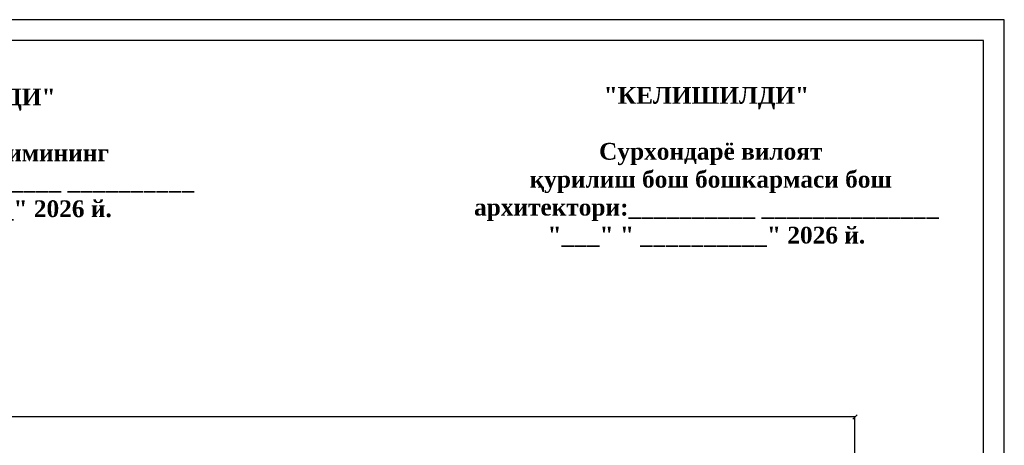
# Model space of a CAD drawing. Extents: x 340134 to 340674, y 4132137 to 4132521.
# Tile 14 of 14: x 340439 to 340674, y 4132419 to 4132521. Entities that reach past the tile are written whole.
import ezdxf

# ---------------------------------------------------------------- set-up
doc = ezdxf.new("R2010")
doc.units = 0
doc.header["$LTSCALE"] = 0.5
doc.header["$MEASUREMENT"] = 0
doc.header["$PDMODE"] = 33
doc.header["$PDSIZE"] = 0.3
doc.styles.add('123', font='isocpeur.ttf')
doc.styles.add('TimesCr', font='times.ttf')
doc.dimstyles.get("Standard").update_dxf_attribs({"dimtxt": 0.18, "dimasz": 0.18, "dimexe": 0.18, "dimexo": 0.0625, "dimgap": 0.09, "dimtad": 0, "dimtih": 1, "dimtoh": 1, "dimdec": 4, "dimzin": 0, "dimdsep": 46, "dimtxsty": 'Standard', "dimcen": 0.09, "dimaunit": 1, "dimadec": 3, "dimazin": 0, "dimtfac": 1, "dimtdec": 4, "dimtofl": 0, "dimtmove": 0, "dimatfit": 3, "dimfxl": 1, "dimtolj": 1, "dimtzin": 0, "dimarcsym": 0})

# ---------------------------------------------------------------- blocks, each defined once
blk = doc.blocks.new('_Oblique')
at = {"color": 0, "lineweight": -2}
blk.add_line((-0.5, -0.5), (0.5, 0.5), dxfattribs=at)
blk = doc.blocks.new('*D314')
at = {"color": 0, "linetype": 'Continuous', "lineweight": -2, "transparency": 16777216}
for p, q in [((340190.27, 4132387.26), (340190.27, 4132425.9)), ((340190.27, 4132425.72), (340411.14, 4132425.72)), ((340638.67, 4132425.72), (340417.8, 4132425.72)), ((340638.67, 4132387.08), (340638.67, 4132425.9))]:
    blk.add_line(p, q, dxfattribs=at)
at = {"layer": 'Defpoints', "color": 0, "linetype": 'Continuous', "transparency": 16777216}
for p in [(340638.67, 4132425.72), (340190.27, 4132387.2), (340638.67, 4132387.02)]:
    blk.add_point(p, dxfattribs=at)
at = {"color": 0, "linetype": 'Continuous', "lineweight": -2, "transparency": 16777216, "rotation": 180}
blk.add_blockref('_Oblique', (340190.27, 4132425.72), dxfattribs=at)
at = {"color": 0, "linetype": 'Continuous', "lineweight": -2, "transparency": 16777216}
blk.add_blockref('_Oblique', (340638.67, 4132425.72), dxfattribs=at)
at = {"color": 0, "linetype": 'Continuous', "transparency": 16777216, "insert": (340414.47, 4132425.72), "char_height": 2, "attachment_point": 5, "style": 'TimesCr'}
blk.add_mtext('\\A1;22.00', dxfattribs=at)

msp = doc.modelspace()

# ---------------------------------------------------------------- linework, layer by layer
at = {"linetype": 'Continuous'}
msp.add_lwpolyline([(340134.29879, 4132520.50726), (340134.29879, 4132223.50726), (340674.29879, 4132223.50726), (340674.29879, 4132520.50726), (340134.29879, 4132520.50726)], dxfattribs=at)
msp.add_lwpolyline([(340154.29879, 4132515.50726), (340154.29879, 4132228.50726), (340669.29879, 4132228.50726), (340669.29879, 4132515.50726)], close=True, dxfattribs=at)

# ---------------------------------------------------------------- texts
at = {"char_height": 4, "width": 115.9233872, "attachment_point": 2, "style": '123'}
for s, insert in [('{\\fTimes New Roman|b1|i0|c204|p18;"КЕЛИШИЛДИ"\\P\\PТермиз шаҳар ҳокимининг \\Pбиринчи ўринбосари:________ __________\\P"___" " __________" 2026 й.}', (340423.42747, 4132504.06959)), ('{\\fTimes New Roman|b1|i0|c204|p18;"КЕЛИШИЛДИ"\\P\\P\\pi2.0853;Сурхондарё вилоят \\Pқурилиш бош бошкармаси бош архитектори:__________ ______________\\P\\pi0;"___" " __________" 2026 й.}', (340603.2083, 4132504.43756))]:
    msp.add_mtext(s, dxfattribs=dict(at, insert=insert))

# ---------------------------------------------------------------- dimensions: what is measured, and where the dimension line sits
at = {"linetype": 'Continuous'}
dim = msp.add_linear_dim(base=(340638.66737, 4132425.725), p1=(340190.26737, 4132387.20047), p2=(340638.66737, 4132387.02047), text='22.00', dimstyle='Standard', override={"dimtxt": 2, "dimasz": 1, "dimtxsty": 'TimesCr', "dimblk1": 'Oblique', "dimblk2": 'Oblique', "dimsah": 1}, dxfattribs=at)
dim.commit()
dim.dimension.update_dxf_attribs({"geometry": '*D314', "text_midpoint": (340414.46737, 4132425.725)})

doc.saveas('drawing.dxf')
